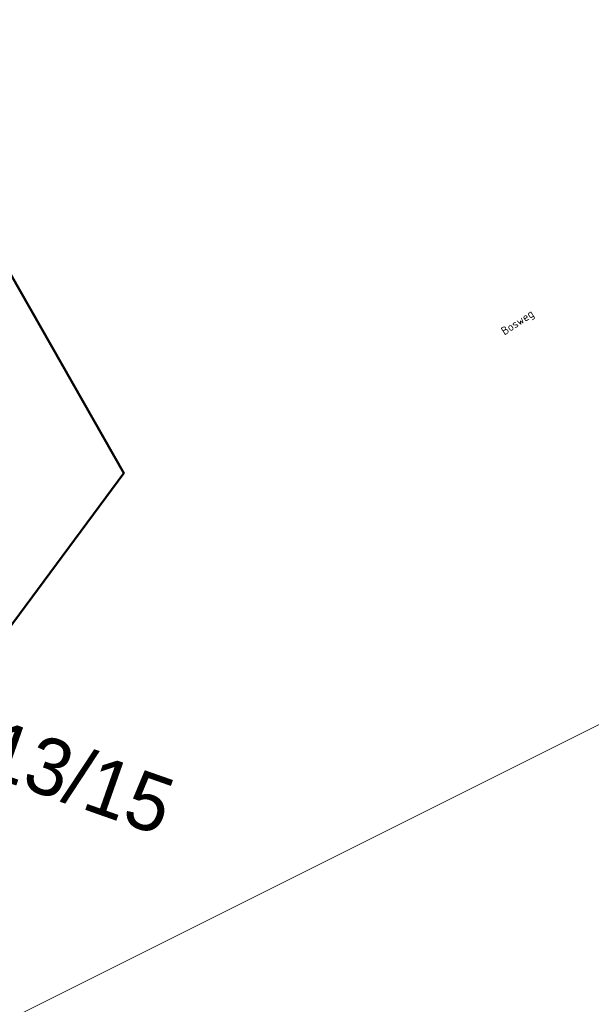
# Model space of a CAD drawing. Header units: metres. Extents: x 155090 to 155764, y 461362 to 461866.
# Tile 3 of 31: x 155315 to 155340, y 461422 to 461465. Entities that reach past the tile are written whole.
import ezdxf
from ezdxf.enums import TextEntityAlignment as Align

# ---------------------------------------------------------------- set-up
doc = ezdxf.new("R2018")
doc.units = ezdxf.units.M
for name, color, linetype, lineweight in [('B-WE-OG-TOPOGRAFIE-T18', 10, 'Continuous', 18), ('N-WE-KG-GRENS_WERK-GD', 7, 'XX-WERKGRENS', 50), ('N-WE-VH-KANTOPSLUITING-T18', 10, 'Continuous', 18)]:
    doc.layers.add(name, color=color, linetype=linetype, lineweight=lineweight)
doc.layers.add('X-XX-AL-HULPLIJN', color=4, linetype='Continuous', lineweight=18, plot=False)
doc.styles.add('NLCS-ISO-M200-T18', font='NLCS-ISO.ttf', dxfattribs={"height": 0.36})
doc.linetypes.add('XX-WERKGRENS', pattern='A,0,[137,NLCS.SHX,S=0.5,R=0,X=0,Y=0],-30', length=30)

# ---------------------------------------------------------------- blocks, each defined once
blk = doc.blocks.new('*U68')
at = {"lineweight": 30, "flags": 106}
blk.add_attdef('OB', text='', height=0.36, dxfattribs=at).set_placement((0, 0.1), align=Align.BOTTOM_CENTER)

msp = doc.modelspace()

# ---------------------------------------------------------------- linework, layer by layer
at = {"layer": 'N-WE-KG-GRENS_WERK-GD', "ltscale": 0.02, "flags": 128}
msp.add_lwpolyline([(155105.012505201, 461659.8719095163), (155118.8127069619, 461635.5159004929), (155126.8892930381, 461638.0460995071), (155124.2921810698, 461649.1906008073), (155170.6088375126, 461666.7669244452), (155218.1297835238, 461583.8301517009), (155167.7980947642, 461559.6856140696), (155178.5069738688, 461538.2540253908), (155186.4240588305, 461542.2100133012), (155185.211449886, 461545.6865840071), (155228.7645595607, 461565.9816822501), (155303.1273819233, 461423.7885661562), (155319.3060156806, 461445.6108919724), (155305.7107603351, 461469.4938556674), (155347.8882862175, 461488.9210100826), (155355.6250438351, 461465.681166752), (155372.3424723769, 461477.0379031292), (155355.3718961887, 461504.5990936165), (155385.6731912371, 461521.1057435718), (155404.4542636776, 461519.0292275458), (155405.4642908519, 461528.1644296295), (155392.3847647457, 461531.299116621), (155360.1116923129, 461595.5049771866), (155330.6669372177, 461580.4012743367), (155309.9033905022, 461612.4563392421), (155357.6207199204, 461640.5907272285), (155359.9118215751, 461638.0356507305), (155362.1900628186, 461639.1740362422), (155351.6859959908, 461656.0311094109), (155304.0327273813, 461629.4133332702), (155269.2240040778, 461682.7275281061), (155257.6600341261, 461700.4392879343), (155310.6603677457, 461717.018266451), (155299.7517721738, 461735.6369311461), (155212.0894734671, 461702.1271010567), (155199.9725198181, 461719.3951903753), (155183.6306945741, 461710.9197357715), (155193.2106534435, 461696.5373037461)], close=True, dxfattribs=at)
at = {"layer": 'X-XX-AL-HULPLIJN'}
msp.add_lwpolyline([(155438.1474851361, 461483.5925284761), (155364.8170787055, 461630.3480472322), (155192.2903249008, 461544.1403387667), (155265.6207313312, 461397.3848200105)], close=True, dxfattribs=at)

# ---------------------------------------------------------------- block references
at = {"layer": 'N-WE-VH-KANTOPSLUITING-T18'}
ref = msp.add_blockref('*U68', (155309.760878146, 461436.1828875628), dxfattribs=dict(at, rotation=340.6327220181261))
lines = msp.add_mtext('TB13/15', dxfattribs={"layer": '0', "insert": (155309.7940403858, 461436.2772287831), "char_height": 2.5, "attachment_point": 1, "rotation": 340.6327220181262, "bg_fill": 3, "box_fill_scale": 1, "bg_fill_color": 256, "bg_fill_transparency": 0})
ref.add_attrib('OB', '', (155309.7940403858, 461436.2772287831), dxfattribs={"flags": 42}).embed_mtext(lines)

# ---------------------------------------------------------------- texts
at = {"layer": 'B-WE-OG-TOPOGRAFIE-T18', "style": 'NLCS-ISO-M200-T18'}
msp.add_text('Bosweg', height=0.36, rotation=33.1, dxfattribs=at).set_placement((155336.576, 461452.176), align=Align.MIDDLE)

doc.saveas('drawing.dxf')
